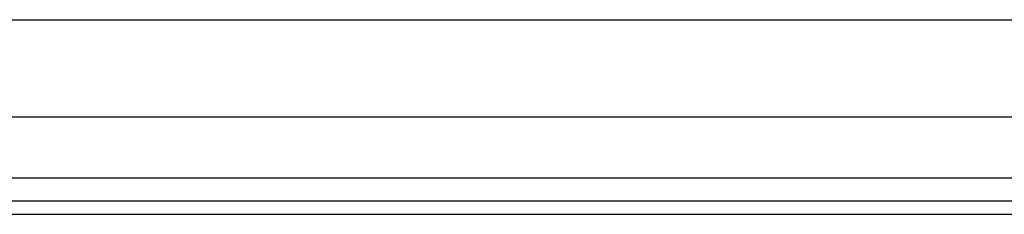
# Model space of a CAD drawing. Header units: inches. Extents: x 0 to 120, y -11 to 78.
# Tile 17 of 90: x 23.51 to 29.34, y 19.58 to 20.73. Entities that reach past the tile are written whole.
import ezdxf

# ---------------------------------------------------------------- set-up
doc = ezdxf.new("R2010")
doc.units = ezdxf.units.IN
doc.header["$LTSCALE"] = 7.213522
doc.header["$MEASUREMENT"] = 0
doc.layers.add('Visible Edges(ANSI)', color=7, linetype='Continuous', lineweight=25)
doc.layers.add('Visible Tangent Edges(ANSI)', color=7, linetype='Continuous', lineweight=25)

msp = doc.modelspace()

# ---------------------------------------------------------------- linework, layer by layer
at = {"layer": 'Visible Edges(ANSI)'}
for p, q in [((7.2305, 20.7313), (33.8023, 20.7313)), ((33.8023, 20.1547), (7.2305, 20.1547)), ((34.9023, 19.6558), (6.1604, 19.6558)), ((6.1604, 19.5782), (34.9023, 19.5782))]:
    msp.add_line(p, q, dxfattribs=at)
at = {"layer": 'Visible Tangent Edges(ANSI)'}
msp.add_line((34.9023, 19.792), (6.1604, 19.792), dxfattribs=at)

doc.saveas('drawing.dxf')
